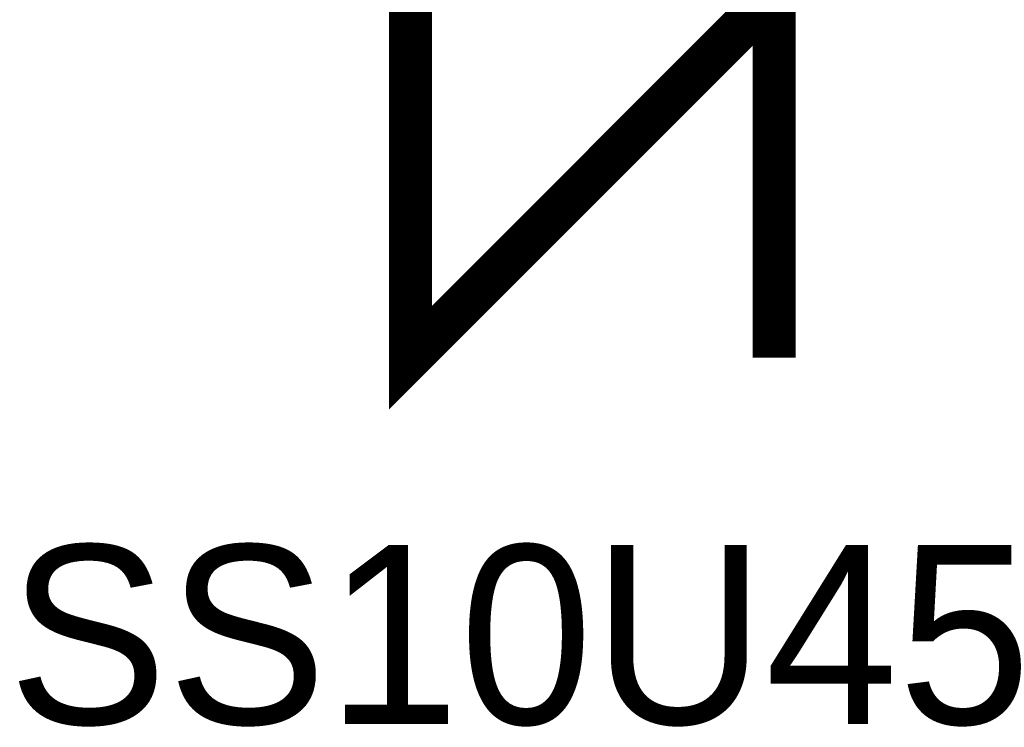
# Model space of a CAD drawing. Header units: inches. Extents: x 0 to 292, y 0 to 193.
# Tile 98 of 189: x 123.53 to 130.39, y 136.26 to 141.19. Entities that reach past the tile are written whole.
import ezdxf

# ---------------------------------------------------------------- set-up
doc = ezdxf.new("R2010")
doc.units = ezdxf.units.IN
doc.layers.add('Sheet', color=255, linetype='Continuous')

msp = doc.modelspace()

# ---------------------------------------------------------------- linework, layer by layer
at = {"layer": 'Sheet'}
for points in [[(126.2545, 138.8352, 0.2997, 0.2997, 0), (128.7874, 141.3691, 0.2997, 0.2997, 0), (126.2545, 143.9029, 0.2997, 0.2997, 0), (126.2545, 138.8352, 0.2997, 0.2997, 0)], [(126.2545, 138.8352, 0.0991, 0.0991, 0), (128.7874, 141.3691, 0.0991, 0.0991, 0), (126.2545, 143.9029, 0.0991, 0.0991, 0), (126.2545, 138.8352, 0.0991, 0.0991, 0)]]:
    msp.add_lwpolyline(points, format="xyseb", close=True, dxfattribs=at)
for points in [[(126.2545, 143.9029, 0.2997, 0.2997, 0), (126.2545, 138.8352, 0.2997, 0.2997, 0)], [(128.7874, 143.9029, 0.2997, 0.2997, 0), (128.7874, 138.8352, 0.2997, 0.2997, 0)], [(126.2545, 138.8352, 0.2997, 0.2997, 0), (128.7874, 141.3691, 0.2997, 0.2997, 0)]]:
    msp.add_lwpolyline(points, format="xyseb", dxfattribs=at)

# ---------------------------------------------------------------- texts
msp.add_text('SS10U45', height=1.24743, dxfattribs=at).set_placement((123.4489, 136.2819))

doc.saveas('drawing.dxf')
